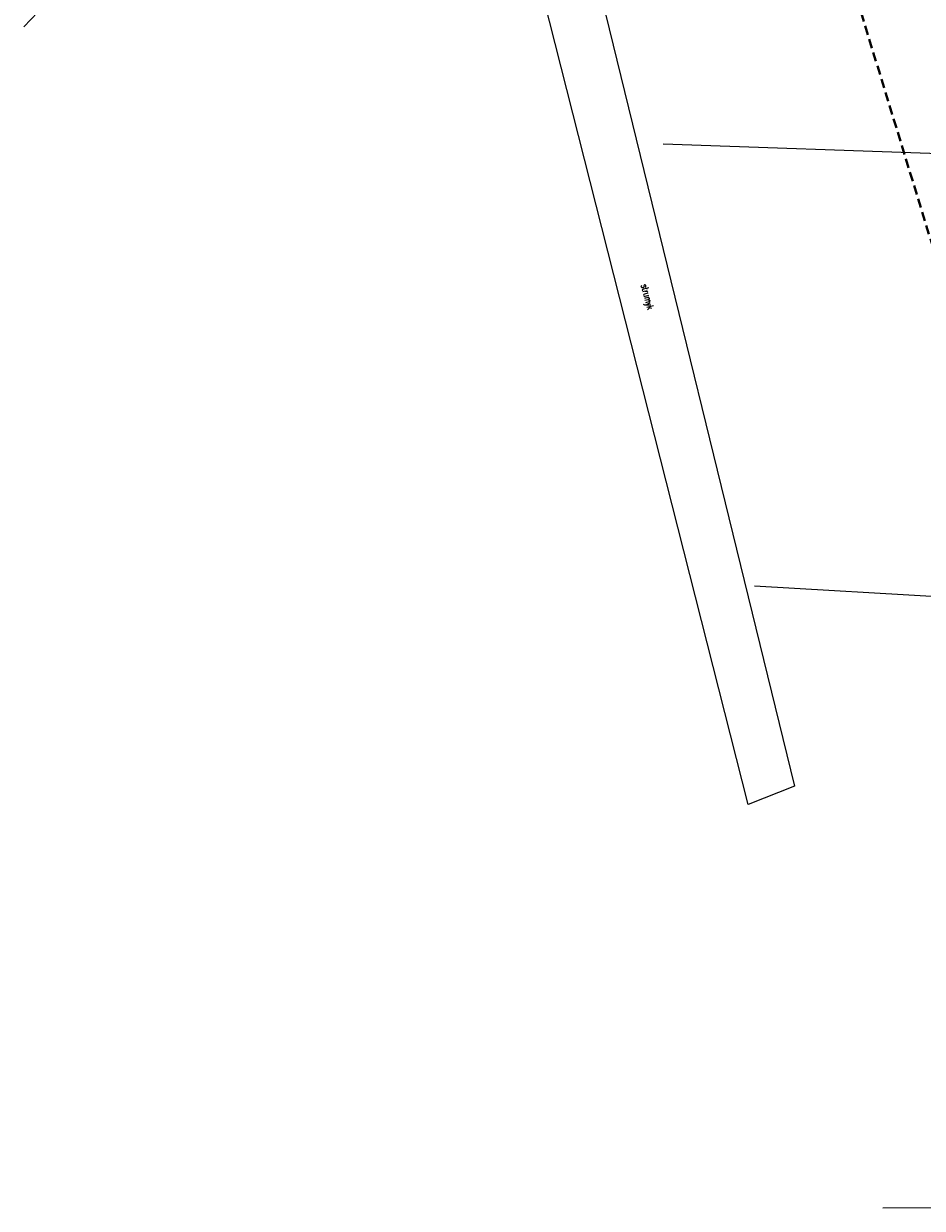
# Model space of a CAD drawing. Header units: metres. Extents: x 7496982 to 7497528, y 5603168 to 5605598.
# Tile 1 of 74: x 7497246 to 7497343, y 5603292 to 5603420. Entities that reach past the tile are written whole.
import ezdxf
from ezdxf.enums import TextEntityAlignment as Align

# ---------------------------------------------------------------- set-up
doc = ezdxf.new("R2010")
doc.units = ezdxf.units.M
doc.header["$MEASUREMENT"] = 0
for name, pattern in [('2', [1.5, 1, -0.5]), ('2_OTWP', [0]), ('GDE', [0])]:
    doc.linetypes.add(name, pattern=pattern)
for name, color, linetype, lineweight in [('EDZPD_L_0', 3, 'GDE', 18), ('OTW_E_T_0', 141, 'CONTINUOUS', 0), ('OTW_L_0', 141, '2_OTWP', 18), ('ZAKRES_L_0', 1, '2', 40)]:
    doc.layers.add(name, color=color, linetype=linetype, lineweight=lineweight)
doc.styles.get("Standard").update_dxf_attribs({"font": 'Simplex.SHX', "width": 0.75})

msp = doc.modelspace()

# ---------------------------------------------------------------- linework, layer by layer
at = {"layer": 'EDZPD_L_0', "linetype": 'GDE'}
for p, q in [((7497246.16549, 5603419.34219), (7497297.58, 5603473)), ((7497390.01, 5603404.02), (7497315.09, 5603406.7)), ((7497324.92, 5603359.09), (7497403.48, 5603354.46)), ((7497418.79, 5603292.75), (7497338.76, 5603291.98))]:
    msp.add_line(p, q, dxfattribs=at)
at = {"layer": 'OTW_L_0', "linetype": '2_OTWP'}
for p, q in [((7497324.2318, 5603335.49454), (7497293.42657, 5603457.0848)), ((7497300.16139, 5603456.35645), (7497329.23451, 5603337.47675)), ((7497329.23451, 5603337.47675), (7497324.2318, 5603335.49454))]:
    msp.add_line(p, q, dxfattribs=at)
at = {"layer": 'ZAKRES_L_0', "linetype": '2'}
msp.add_line((7497355.15434, 5603359.68542), (7497327.82218, 5603448.88431), dxfattribs=at)

# ---------------------------------------------------------------- texts
at = {"layer": 'OTW_E_T_0', "lineweight": 9, "width": 0.7}
msp.add_text('strumyk', height=0.75, rotation=284.6567502, dxfattribs=at).set_placement((7497313.27918, 5603390.19678), align=Align.MIDDLE)

doc.saveas('drawing.dxf')
